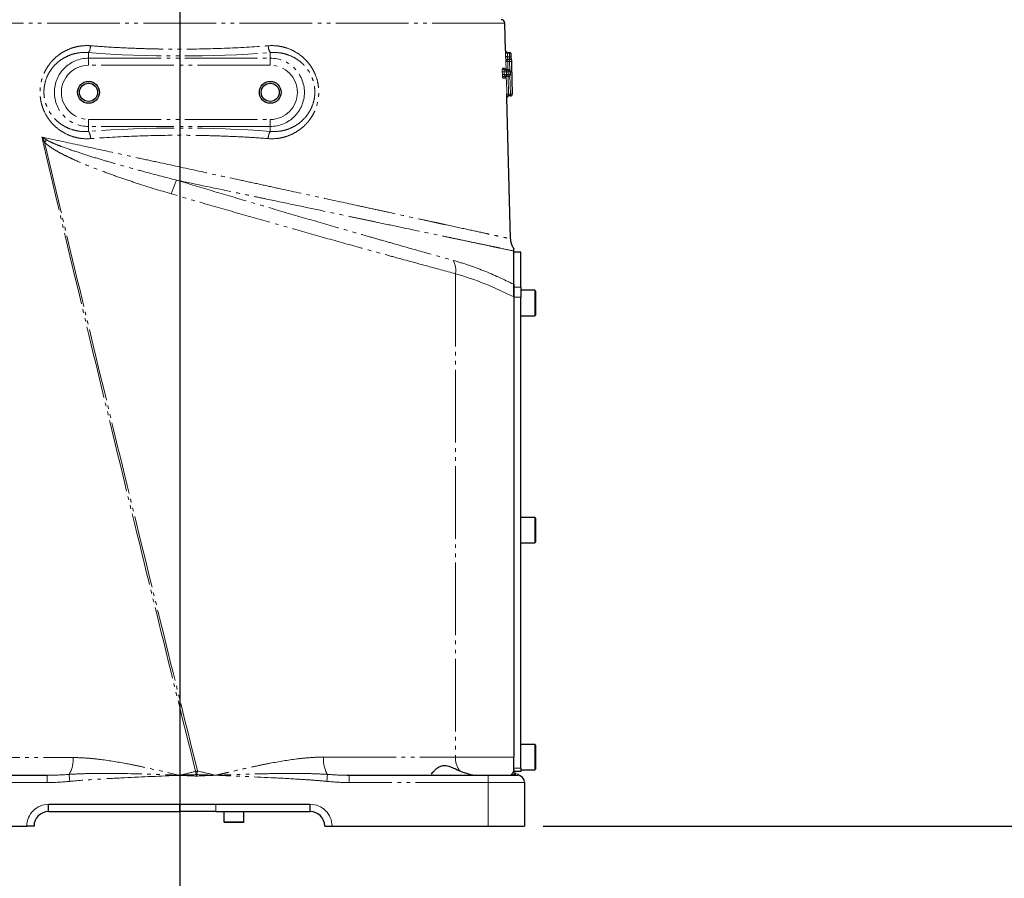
# Model space of a CAD drawing. Header units: millimetres. Extents: x 0 to 7327, y -11399 to -6123.
# Tile 7 of 87: x 2102 to 2373, y -10371 to -10135. Entities that reach past the tile are written whole.
import ezdxf

# ---------------------------------------------------------------- set-up
doc = ezdxf.new("R2010")
doc.units = ezdxf.units.MM
doc.linetypes.add('PHANTOM', pattern=[26.5, 20, -1.5, 1, -1.5, 1, -1.5])
for name, color, linetype, lineweight in [('AM_5', 3, 'Continuous', 25), ('AM_6', 2, 'Continuous', 35), ('AM_8', 1, 'Continuous', 25), ('LineThick', 7, 'Continuous', 30)]:
    doc.layers.add(name, color=color, linetype=linetype, lineweight=lineweight)
doc.styles.add('HHI_Dims', font='simplex.shx', dxfattribs={"width": 0.8, "bigfont": 'whgtxt.shx'})
doc.dimstyles.new('HHI_Standard$0', dxfattribs={"dimtxt": 3.5, "dimasz": 3.5, "dimexe": 1, "dimexo": 1, "dimgap": 1.5, "dimtad": 1, "dimdec": 0, "dimdsep": 46, "dimtxsty": 'HHI_Dims', "dimcen": 0, "dimclrd": 1, "dimclre": 1, "dimclrt": 1, "dimadec": 3, "dimazin": 2, "dimtp": 0.1, "dimtm": 0.1, "dimtfac": 0.65, "dimtdec": 0, "dimtmove": 0, "dimatfit": 3, "dimldrblk": 'OPEN30', "dimfxl": 1, "dimlwd": -1, "dimlwe": -1, "dimarcsym": 1})

# ---------------------------------------------------------------- blocks, each defined once
blk = doc.blocks.new('*D70')
at = {"layer": 'AM_5', "color": 1, "transparency": 16777216}
for p, q in [((2246.07, -10356.69), (3150.44, -10356.69)), ((3145.44, -10374.19), (3145.44, -10704.51)), ((2446.31, -10722.01), (3150.44, -10722.01))]:
    blk.add_line(p, q, dxfattribs=at)
for points in [[(3142.53, -10374.19), (3148.36, -10374.19), (3145.44, -10356.69)], [(3142.53, -10704.51), (3148.36, -10704.51), (3145.44, -10722.01)]]:
    blk.add_solid(points, dxfattribs=at)
at = {"layer": 'Defpoints', "color": 0, "transparency": 16777216}
for p in [(2241.07, -10356.69), (2441.31, -10722.01), (3145.44, -10722.01)]:
    blk.add_point(p, dxfattribs=at)
at = {"layer": 'AM_5', "color": 1, "transparency": 16777216, "insert": (3120.44, -10539.35), "char_height": 35, "attachment_point": 5, "rotation": 90, "style": 'HHI_Dims'}
blk.add_mtext('365', dxfattribs=at)
blk = doc.blocks.new('_Open30')
at = {"color": 0, "linetype": 'ByBlock', "lineweight": -2}
for p, q in [((-1, 0.268), (0, 0)), ((0, 0), (-1, -0.268)), ((0, 0), (-1, 0))]:
    blk.add_line(p, q, dxfattribs=at)
blk = doc.blocks.new('*D71')
at = {"layer": 'AM_5', "color": 1, "transparency": 16777216}
for p, q in [((2191.07, -9018.9), (3150.44, -9018.9)), ((3145.44, -9036.4), (3145.44, -10339.19)), ((2246.07, -10356.69), (3150.44, -10356.69))]:
    blk.add_line(p, q, dxfattribs=at)
for points in [[(3142.53, -9036.4), (3148.36, -9036.4), (3145.44, -9018.9)], [(3142.53, -10339.19), (3148.36, -10339.19), (3145.44, -10356.69)]]:
    blk.add_solid(points, dxfattribs=at)
at = {"layer": 'Defpoints', "color": 0, "transparency": 16777216}
for p in [(2186.07, -9018.9), (2241.07, -10356.69), (3145.44, -10356.69)]:
    blk.add_point(p, dxfattribs=at)
at = {"layer": 'AM_5', "color": 1, "transparency": 16777216, "insert": (3120.44, -9687.79), "char_height": 35, "attachment_point": 5, "rotation": 90, "style": 'HHI_Dims'}
blk.add_mtext('1338', dxfattribs=at)
blk = doc.blocks.new('*D72')
at = {"layer": 'AM_5', "color": 1, "transparency": 16777216}
for p, q in [((3077.86, -9915.69), (3077.86, -10785.07)), ((2146.07, -10402.13), (2146.07, -10785.07)), ((2163.57, -10780.07), (3060.36, -10780.07))]:
    blk.add_line(p, q, dxfattribs=at)
for points in [[(2163.57, -10777.15), (2163.57, -10782.99), (2146.07, -10780.07)], [(3060.36, -10777.15), (3060.36, -10782.99), (3077.86, -10780.07)]]:
    blk.add_solid(points, dxfattribs=at)
at = {"layer": 'Defpoints', "color": 0, "transparency": 16777216}
for p in [(3077.86, -9910.69), (2146.07, -10397.13), (3077.86, -10780.07)]:
    blk.add_point(p, dxfattribs=at)
at = {"layer": 'AM_5', "color": 1, "transparency": 16777216, "insert": (2611.96, -10755.07), "char_height": 35, "attachment_point": 5, "style": 'HHI_Dims'}
blk.add_mtext('932', dxfattribs=at)
blk = doc.blocks.new('*D75')
at = {"layer": 'AM_5', "color": 1, "transparency": 16777216}
for p, q in [((2232.87, -9367.67), (1772.19, -9367.67)), ((1777.19, -9385.17), (1777.19, -10339.19)), ((2046.07, -10356.69), (1772.19, -10356.69))]:
    blk.add_line(p, q, dxfattribs=at)
for points in [[(1774.28, -9385.17), (1780.11, -9385.17), (1777.19, -9367.67)], [(1774.28, -10339.19), (1780.11, -10339.19), (1777.19, -10356.69)]]:
    blk.add_solid(points, dxfattribs=at)
at = {"layer": 'Defpoints', "color": 0, "transparency": 16777216}
for p in [(2237.87, -9367.67), (1777.19, -10356.69), (2051.07, -10356.69)]:
    blk.add_point(p, dxfattribs=at)
at = {"layer": 'AM_5', "color": 1, "transparency": 16777216, "insert": (1752.19, -9862.18), "char_height": 35, "attachment_point": 5, "rotation": 90, "style": 'HHI_Dims'}
blk.add_mtext('989', dxfattribs=at)
blk = doc.blocks.new('A$C576E55EB')
at = {"color": 8, "linetype": 'PHANTOM', "lineweight": 18}
for p, q in [((264.48, 221.03), (86.08, 221.03)), ((149.9, 212.94), (149.9, 211.4)), ((149.9, 209.47), (149.9, 211.4)), ((149.9, 211.4), (199.9, 211.4)), ((199.9, 212.94), (199.9, 211.4)), ((199.9, 209.47), (199.9, 211.4)), ((264.67, 213.49), (264.68, 213.49)), ((265.69, 212.77), (265.17, 212.77)), ((265.18, 211.77), (265.71, 211.77)), ((265.69, 212.77), (265.69, 213)), ((265.71, 211), (265.71, 211.77)), ((266.2, 212.51), (266.19, 212.51)), ((266.21, 211.51), (266.22, 211.51)), ((199.9, 209.47), (149.9, 209.47)), ((263.87, 208.67), (264.46, 208.67)), ((264.75, 210.49), (264.74, 210.49)), ((264.81, 208.21), (264.75, 210.49)), ((265.25, 211), (265.25, 210.5)), ((265.75, 210.5), (265.25, 210.5)), ((265.25, 210.5), (265.31, 208.18)), ((265.82, 208.05), (265.75, 210.5)), ((263.77, 206.92), (263.75, 207.67)), ((264.53, 205.92), (263.95, 205.92)), ((264.24, 207.68), (264.26, 206.93)), ((264.88, 207.68), (264.24, 207.68)), ((264.26, 206.93), (264.9, 206.93)), ((264.88, 207.68), (264.88, 208.18)), ((264.9, 206.93), (264.88, 207.68)), ((264.9, 206.43), (264.9, 206.93)), ((265.36, 206.43), (265.49, 201.5)), ((265.38, 207.69), (265.4, 206.95)), ((265.98, 207.69), (265.38, 207.69)), ((265.4, 206.95), (266, 206.95)), ((265.99, 201.5), (265.86, 206.59)), ((266, 206.95), (265.98, 207.69)), ((265.98, 207.69), (265.98, 207.69)), ((266, 206.95), (266, 206.95)), ((265.49, 201.5), (265.99, 201.5)), ((265.99, 201), (265.99, 201.5)), ((149.9, 194.53), (199.9, 194.53)), ((149.9, 192.6), (149.9, 194.53)), ((199.9, 192.6), (149.9, 192.6)), ((149.9, 191.24), (149.9, 192.6)), ((199.9, 192.6), (199.9, 194.53)), ((199.9, 191.24), (199.9, 192.6)), ((250.86, 152.07), (250.86, 19)), ((266.9, 148.35), (268.9, 148.35)), ((272.7, 140.5), (272.7, 147.5)), ((268.9, 145.57), (266.9, 145.57)), ((272.7, 78), (272.7, 85)), ((272.7, 15.5), (272.7, 22.5)), ((214.56, 19), (250.86, 19)), ((250.86, 19), (266.9, 19)), ((110.99, 18.87), (145.63, 18.87)), ((138.5, 12), (138.5, 14)), ((174.8, 13.97), (174.8, 14.02)), ((175, 13.97), (175, 14.02)), ((179.55, 13.78), (179.57, 14.18)), ((221.66, 14), (221.66, 12)), ((259.9, 14), (259.9, 12)), ((266.9, 16), (268.9, 16)), ((138.5, 12), (89.9, 12)), ((259.9, 12), (221.66, 12)), ((269.9, 12), (259.9, 12)), ((259.9, 0), (259.9, 12)), ((174.9, 6), (174.9, 4)), ((184.9, 6), (184.9, 4)), ((187.15, 1.15), (192.65, 1.15))]:
    blk.add_line(p, q, dxfattribs=at)
at = {"color": 7, "linetype": 'Continuous', "lineweight": 25}
for p, q in [((264.68, 213.49), (264.48, 221.03)), ((265.17, 213), (265.69, 213)), ((265.69, 213), (265.7, 213)), ((266.24, 211.13), (266.2, 212.51)), ((265.71, 211), (265.24, 211)), ((265.72, 211), (265.71, 211)), ((264.37, 208.18), (264.88, 208.18)), ((264.9, 206.43), (264.44, 206.43)), ((264.88, 208.18), (265.48, 208.18)), ((265.5, 206.43), (264.9, 206.43)), ((266, 206.95), (265.98, 207.69)), ((266.03, 161.68), (265.02, 200.53)), ((265.99, 201), (265.52, 201)), ((268.9, 158), (266.9, 158)), ((266.9, 148.35), (266.9, 158)), ((268.9, 148.35), (268.9, 158)), ((266.9, 145.67), (266.9, 148.35)), ((268.9, 148.35), (268.9, 145.57)), ((272.7, 147.5), (268.9, 147.5)), ((272.9, 147.3), (272.9, 140.7)), ((266.9, 145.67), (266.9, 19)), ((268.9, 16), (268.9, 145.57)), ((268.9, 140.5), (272.7, 140.5)), ((272.9, 140.7), (272.9, 140.7)), ((272.7, 85), (268.9, 85)), ((272.9, 84.8), (272.9, 78.2)), ((268.9, 78), (272.7, 78)), ((272.9, 78.2), (272.9, 78.2)), ((272.7, 22.5), (268.9, 22.5)), ((272.9, 22.3), (272.9, 15.7)), ((266.9, 15.53), (266.9, 19)), ((89.9, 14), (138.5, 14)), ((221.04, 14.01), (221.66, 14)), ((221.66, 14), (259.9, 14)), ((259.9, 14), (267.9, 14)), ((268.9, 15), (266.9, 15)), ((268.53, 13.9), (268.53, 13.9)), ((268.9, 16), (268.9, 15)), ((268.9, 15.5), (272.7, 15.5)), ((272.9, 15.7), (272.9, 15.7)), ((269.9, 12), (269.9, 0)), ((138.9, 4), (138.9, 6)), ((138.9, 6), (210.9, 6)), ((210.9, 4), (210.9, 6)), ((138.9, 4), (174.9, 4)), ((184.9, 4), (174.9, 4)), ((184.9, 4), (210.9, 4)), ((187.15, 4), (187.15, 1.15)), ((192.65, 1.15), (192.65, 4)), ((89.9, 0), (132.9, 0)), ((134.9, 0), (132.9, 0)), ((192.5, 1), (187.3, 1)), ((214.9, 0), (216.9, 0)), ((216.9, 0), (259.9, 0)), ((259.9, 0), (269.9, 0))]:
    blk.add_line(p, q, dxfattribs=at)
at = {"color": 8, "linetype": 'PHANTOM', "lineweight": 18, "flags": 128}
for points in [[(265.17, 212.77), (265.07, 212.77), (264.98, 212.79), (264.89, 212.81), (264.82, 212.84), (264.76, 212.88), (264.71, 212.93), (264.68, 212.98), (264.67, 213.03)], [(265.18, 211.77), (265.08, 211.77), (264.99, 211.79), (264.9, 211.81), (264.83, 211.84), (264.77, 211.88), (264.72, 211.93), (264.69, 211.98), (264.68, 212.03)], [(265.69, 212.77), (265.79, 212.77), (265.88, 212.75), (265.97, 212.73), (266.04, 212.7), (266.11, 212.66), (266.15, 212.61), (266.18, 212.56), (266.19, 212.51)], [(265.71, 211.77), (265.81, 211.77), (265.9, 211.75), (265.98, 211.73), (266.06, 211.7), (266.12, 211.66), (266.17, 211.61), (266.2, 211.56), (266.21, 211.51)], [(264.75, 210.49), (264.76, 210.49), (264.79, 210.49), (264.84, 210.49), (264.9, 210.49), (264.97, 210.49), (265.06, 210.5), (265.15, 210.5), (265.25, 210.5)], [(265.75, 210.5), (265.85, 210.5), (265.95, 210.51), (266.03, 210.51), (266.11, 210.51), (266.17, 210.51), (266.22, 210.51), (266.24, 210.51), (266.25, 210.51)], [(264.24, 207.68), (264.15, 207.68), (264.07, 207.68), (263.99, 207.67), (263.92, 207.67), (263.86, 207.67), (263.81, 207.67), (263.77, 207.67), (263.75, 207.67)], [(264.26, 206.93), (264.17, 206.93), (264.09, 206.93), (264.01, 206.93), (263.94, 206.93), (263.88, 206.92), (263.83, 206.92), (263.79, 206.92), (263.77, 206.92)], [(264.99, 201.49), (264.96, 202.49), (264.86, 206.4)], [(265.38, 207.69), (265.36, 207.69), (265.32, 207.69), (265.27, 207.69), (265.21, 207.69), (265.14, 207.69), (265.06, 207.69), (264.97, 207.68), (264.88, 207.68)], [(265.4, 206.95), (265.38, 206.95), (265.34, 206.95), (265.29, 206.95), (265.23, 206.94), (265.16, 206.94), (265.08, 206.94), (264.99, 206.94), (264.9, 206.93)], [(266.01, 207.78), (266, 207.78), (265.98, 207.78), (265.97, 207.78)], [(264.99, 201.49), (265, 201.49), (265.03, 201.49), (265.07, 201.49), (265.14, 201.49), (265.21, 201.49), (265.3, 201.5), (265.39, 201.5), (265.49, 201.5)], [(265.99, 201.5), (266.09, 201.5), (266.18, 201.51), (266.27, 201.51), (266.34, 201.51), (266.41, 201.51), (266.45, 201.51), (266.48, 201.51), (266.49, 201.51)], [(144.74, 12.32), (144.71, 12.64), (144.68, 12.95), (144.65, 13.24), (144.62, 13.51), (144.6, 13.75), (144.58, 13.95), (144.57, 14.12), (144.55, 14.23)], [(179.67, 13.78), (179.67, 13.83), (179.66, 13.88), (179.66, 13.93), (179.66, 13.98), (179.66, 14.03), (179.66, 14.08), (179.65, 14.13), (179.65, 14.18)], [(215.66, 14.23), (215.64, 14.12), (215.63, 13.96), (215.61, 13.75), (215.58, 13.51), (215.56, 13.24), (215.53, 12.95), (215.5, 12.64), (215.47, 12.32)]]:
    blk.add_lwpolyline(points, dxfattribs=at)
at = {"color": 7, "linetype": 'Continuous', "lineweight": 25, "flags": 128}
for points in [[(266.25, 210.51), (266.28, 209.51), (266.38, 205.51), (266.49, 201.51)], [(266.03, 207.03), (266.01, 207.55), (266.01, 207.78)]]:
    blk.add_lwpolyline(points, dxfattribs=at)
at = {"color": 7, "linetype": 'Continuous', "lineweight": 25}
for centre, radius in [((149.9, 202), 3), ((149.9, 202), 2.5), ((199.9, 202), 3), ((199.9, 202), 2.5)]:
    blk.add_circle(centre, radius, dxfattribs=at)
for centre, radius, start, end in [((263.48, 221), 1, 1.5, 90), ((265.17, 213.5), 0.5, 181.4986, 269.9974), ((265.18, 213.5), 0.5, 181.5, 270), ((265.7, 212.5), 0.5, 1.5, 90), ((265.24, 210.5), 0.5, 89.9939, 137.733), ((265.72, 211.5), 0.5, 270.0159, 316.2929), ((265.48, 207.68), 0.5, 1.5059, 90), ((265.5, 206.93), 0.5, 270, 1.5059), ((265.51, 207.76), 0.5, 1.5054, 90), ((265.53, 207.02), 0.5, 335.9163, 1.5054), ((265.52, 200.5), 0.5, 90.0036, 159.5472), ((265.99, 201.5), 0.5, 269.9994, 1.5), ((272.7, 147.3), 0.2, 0, 90), ((272.7, 140.7), 0.2, 270, 0), ((272.7, 84.8), 0.2, 0, 90), ((272.7, 78.2), 0.2, 270, 0), ((272.7, 22.3), 0.2, 0, 90), ((267.9, 12), 2, 0, 90), ((268.9, 14.83), 1, 199.1733, 250.5288), ((272.7, 15.7), 0.2, 270, 0), ((138.9, 0), 4, 90, 180), ((210.9, 0), 4, 0, 90), ((187.3, 1.15), 0.15, 180, 270), ((192.5, 1.15), 0.15, 270, 0)]:
    blk.add_arc(centre, radius, start, end, dxfattribs=at)
at = {"color": 8, "linetype": 'PHANTOM', "lineweight": 18}
for centre, radius, start, end in [((147.05, 214.79), 3.39, 327.061, 0.6073), ((202.75, 214.79), 3.39, 179.3927, 212.939), ((149.9, 202), 9.4, 90, 270), ((199.9, 202), 9.4, 270, 90), ((265.69, 212.5), 0.5, 1.4978, 89.9974), ((265.71, 211.5), 0.5, 270.0071, 1.5051), ((265.72, 211.5), 0.5, 316.3077, 1.4994), ((149.9, 202), 7.47, 90, 270), ((199.9, 202), 7.47, 270, 90), ((264.37, 208.68), 0.497, 181.1958, 269.7087), ((264.96, 208.68), 0.499, 181.3884, 269.892), ((265.24, 210.5), 0.5, 137.7271, 181.4975), ((265.25, 210.5), 0.5, 90.0006, 181.4997), ((264.44, 205.94), 0.498, 90.3096, 181.7853), ((265.03, 205.94), 0.499, 90.1144, 181.6057), ((264.88, 207.68), 0.497, 1.1837, 89.7071), ((264.9, 206.93), 0.498, 270.3133, 1.7938), ((265.48, 207.68), 0.499, 1.3811, 89.8941), ((265.5, 206.93), 0.499, 270.1141, 1.6094), ((265.99, 207.97), 0.94, 270.6194, 272.3862), ((146.85, 189.35), 3.59, 358.6177, 31.8782), ((202.95, 189.35), 3.59, 148.1218, 181.3823), ((147.37, 180.13), 12.58, 135.762, 139.5748), ((200.65, 165.85), 29.13, 155.6952, 163.6397), ((245.57, 153.06), 5.38, 349.4774, 29.8579), ((222.52, 18.31), 7.99, 175.0577, 210.7324), ((256.95, 18.85), 6.1, 178.6349, 216.8187), ((137.76, 18.25), 7.89, 329.3516, 4.4658), ((85.08, 376.29), 373.35, 284.6299, 284.7092), ((272.26, 35.44), 95.1, 192.3838, 192.9169), ((179.61, 15.18), 1.39, 267.6, 272.4039), ((179.61, 15.18), 0.995, 267.6, 272.4039), ((86.82, 35.5), 95.25, 347.0639, 347.6769), ((267.91, 14.89), 0.886, 220.4316, 269.4847), ((138.9, 0), 6, 90, 180), ((210.9, 0), 6, 0, 90)]:
    blk.add_arc(centre, radius, start, end, dxfattribs=at)
for centre, major_axis, ratio, start_param, end_param in [((174.9, 236.42), (91.12, 0), 0.267956, 4.434472, 4.990306), ((174.9, 210.18), (0, 140.52), 0.642495, 4.723718, 4.730835), ((176.4, 208.93), (0, 139.03), 0.642495, 4.732814, 4.740009), ((174.9, 167.23), (93.04, 0), 0.267956, 1.298741, 1.842852), ((265.9, 19), (0, 5), 0.277722, 3.141593, 3.945602)]:
    blk.add_ellipse(centre, major_axis=major_axis, ratio=ratio, start_param=start_param, end_param=end_param, dxfattribs=at)
for points, knots in [([(150.44, 189.26), (149.56, 189.19), (148.68, 189.22), (147.38, 189.38), (146.95, 189.46), (146.1, 189.66), (145.68, 189.78), (144.46, 190.2), (143.68, 190.56), (142.17, 191.44), (141.47, 191.95), (140.5, 192.81), (140.19, 193.12), (139.6, 193.77), (139.32, 194.11), (138.54, 195.17), (138.08, 195.93), (137.52, 197.16), (137.36, 197.58), (137.07, 198.43), (136.95, 198.86), (136.75, 199.75), (136.68, 200.2), (136.58, 201.11), (136.55, 201.57), (136.55, 202.48), (136.57, 202.93), (136.67, 203.84), (136.74, 204.29), (137.03, 205.64), (137.32, 206.49), (137.87, 207.71), (138.08, 208.11), (138.53, 208.89), (138.78, 209.26), (139.57, 210.33), (140.16, 210.98), (141.14, 211.86), (141.49, 212.13), (142.19, 212.65), (142.56, 212.89), (143.68, 213.54), (144.47, 213.9), (145.71, 214.32), (146.13, 214.44), (146.98, 214.63), (147.4, 214.71), (148.69, 214.87), (149.56, 214.89), (150.44, 214.82)], [0, 0, 0, 0, 0.0625, 0.0625, 0.09375, 0.09375, 0.125, 0.125, 0.1875, 0.1875, 0.25, 0.25, 0.28125, 0.28125, 0.3125, 0.3125, 0.375, 0.375, 0.40625, 0.40625, 0.4375, 0.4375, 0.46875, 0.46875, 0.5, 0.5, 0.53125, 0.53125, 0.5625, 0.5625, 0.625, 0.625, 0.65625, 0.65625, 0.6875, 0.6875, 0.75, 0.75, 0.78125, 0.78125, 0.8125, 0.8125, 0.875, 0.875, 0.90625, 0.90625, 0.9375, 0.9375, 1, 1, 1, 1]), ([(150.44, 214.82), (152.44, 214.67), (154.46, 214.53), (158.51, 214.29), (160.55, 214.2), (164.65, 214.04), (166.71, 213.98), (169.82, 213.92), (170.86, 213.91), (172.94, 213.89), (173.97, 213.88), (179.13, 213.89), (183.22, 213.97), (191.34, 214.28), (195.37, 214.51), (199.36, 214.82)], [0, 0, 0, 0, 0.125, 0.125, 0.25, 0.25, 0.375, 0.375, 0.4375, 0.4375, 0.5, 0.5, 0.75, 0.75, 1, 1, 1, 1]), ([(199.36, 214.82), (200.24, 214.89), (201.11, 214.87), (202.42, 214.7), (202.85, 214.63), (203.7, 214.43), (204.12, 214.31), (205.35, 213.89), (206.14, 213.53), (207.65, 212.64), (208.36, 212.13), (209.34, 211.25), (209.65, 210.94), (210.25, 210.28), (210.53, 209.93), (211.05, 209.21), (211.3, 208.84), (211.75, 208.07), (211.95, 207.67), (212.51, 206.42), (212.79, 205.56), (213.07, 204.22), (213.14, 203.76), (213.23, 202.85), (213.25, 202.4), (213.25, 201.49), (213.22, 201.04), (213.11, 200.13), (213.03, 199.68), (212.73, 198.35), (212.44, 197.51), (211.88, 196.3), (211.68, 195.91), (211.22, 195.14), (210.97, 194.77), (210.19, 193.72), (209.6, 193.08), (208.63, 192.22), (208.29, 191.94), (207.58, 191.43), (207.22, 191.2), (206.11, 190.55), (205.32, 190.19), (204.09, 189.77), (203.67, 189.65), (202.83, 189.46), (202.4, 189.38), (201.11, 189.22), (200.24, 189.19), (199.36, 189.26)], [0, 0, 0, 0, 0.0625, 0.0625, 0.09375, 0.09375, 0.125, 0.125, 0.1875, 0.1875, 0.25, 0.25, 0.28125, 0.28125, 0.3125, 0.3125, 0.34375, 0.34375, 0.375, 0.375, 0.4375, 0.4375, 0.46875, 0.46875, 0.5, 0.5, 0.53125, 0.53125, 0.5625, 0.5625, 0.625, 0.625, 0.65625, 0.65625, 0.6875, 0.6875, 0.75, 0.75, 0.78125, 0.78125, 0.8125, 0.8125, 0.875, 0.875, 0.90625, 0.90625, 0.9375, 0.9375, 1, 1, 1, 1]), ([(149.9, 212.94), (149.14, 213.01), (148.38, 213), (147.26, 212.88), (146.89, 212.83), (146.16, 212.67), (145.79, 212.58), (144.71, 212.24), (144.02, 211.95), (143.04, 211.41), (142.71, 211.22), (142.09, 210.79), (141.78, 210.56), (140.91, 209.82), (140.38, 209.28), (139.67, 208.37), (139.45, 208.05), (139.03, 207.38), (138.84, 207.04), (138.33, 205.98), (138.07, 205.23), (137.8, 204.06), (137.74, 203.65), (137.65, 202.86), (137.63, 202.46), (137.63, 201.66), (137.66, 201.26), (137.75, 200.46), (137.82, 200.06), (138.01, 199.29), (138.12, 198.92), (138.38, 198.18), (138.54, 197.81), (139.05, 196.75), (139.46, 196.11), (140.17, 195.21), (140.42, 194.92), (140.95, 194.37), (141.23, 194.11), (142.09, 193.39), (142.71, 192.97), (144.02, 192.25), (144.71, 191.96), (145.77, 191.62), (146.14, 191.53), (146.87, 191.37), (147.25, 191.31), (148.37, 191.19), (149.13, 191.18), (149.9, 191.24)], [0, 0, 0, 0, 0.0625, 0.0625, 0.09375, 0.09375, 0.125, 0.125, 0.1875, 0.1875, 0.21875, 0.21875, 0.25, 0.25, 0.3125, 0.3125, 0.34375, 0.34375, 0.375, 0.375, 0.4375, 0.4375, 0.46875, 0.46875, 0.5, 0.5, 0.53125, 0.53125, 0.5625, 0.5625, 0.59375, 0.59375, 0.625, 0.625, 0.6875, 0.6875, 0.71875, 0.71875, 0.75, 0.75, 0.8125, 0.8125, 0.875, 0.875, 0.90625, 0.90625, 0.9375, 0.9375, 1, 1, 1, 1]), ([(199.9, 191.24), (200.67, 191.18), (201.42, 191.19), (202.54, 191.31), (202.91, 191.37), (203.64, 191.52), (204, 191.61), (205.08, 191.95), (205.76, 192.24), (206.74, 192.77), (207.06, 192.97), (207.68, 193.39), (207.98, 193.62), (208.84, 194.34), (209.36, 194.87), (210.07, 195.76), (210.29, 196.08), (210.71, 196.73), (210.9, 197.07), (211.41, 198.11), (211.68, 198.84), (211.96, 200), (212.04, 200.4), (212.14, 201.19), (212.16, 201.59), (212.17, 202.38), (212.16, 202.78), (212.07, 203.59), (212.01, 203.99), (211.75, 205.16), (211.49, 205.91), (210.81, 207.35), (210.4, 208.02), (209.69, 208.93), (209.43, 209.23), (208.9, 209.78), (208.62, 210.05), (207.75, 210.78), (207.13, 211.21), (205.8, 211.94), (205.11, 212.23), (204.03, 212.57), (203.67, 212.67), (202.93, 212.82), (202.55, 212.88), (201.42, 213), (200.67, 213.01), (199.9, 212.94)], [0, 0, 0, 0, 0.0625, 0.0625, 0.09375, 0.09375, 0.125, 0.125, 0.1875, 0.1875, 0.21875, 0.21875, 0.25, 0.25, 0.3125, 0.3125, 0.34375, 0.34375, 0.375, 0.375, 0.4375, 0.4375, 0.46875, 0.46875, 0.5, 0.5, 0.53125, 0.53125, 0.5625, 0.5625, 0.625, 0.625, 0.6875, 0.6875, 0.71875, 0.71875, 0.75, 0.75, 0.8125, 0.8125, 0.875, 0.875, 0.90625, 0.90625, 0.9375, 0.9375, 1, 1, 1, 1]), ([(264.67, 213.03), (264.67, 213.1), (264.66, 213.16), (264.66, 213.28), (264.66, 213.32), (264.66, 213.4), (264.67, 213.44), (264.67, 213.48), (264.67, 213.49), (264.67, 213.49)], [0, 0, 0, 0, 0.25, 0.25, 0.5, 0.5, 0.75, 0.75, 1, 1, 1, 1]), ([(264.68, 212.03), (264.67, 212.31), (264.67, 212.59), (264.67, 212.87), (264.67, 212.92), (264.67, 212.98), (264.67, 213.03)], [0, 0, 0, 0, 0.001000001, 0.001000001, 0.001000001, 0.001187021, 0.001187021, 0.001187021, 0.001187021]), ([(264.74, 210.49), (264.73, 210.49), (264.73, 210.5), (264.73, 210.55), (264.72, 210.58), (264.72, 210.72), (264.71, 210.85), (264.69, 211.17), (264.69, 211.34), (264.68, 211.7), (264.68, 211.88), (264.68, 212.03)], [0, 0, 0, 0, 0.125, 0.125, 0.25, 0.25, 0.5, 0.5, 0.75, 0.75, 1, 1, 1, 1]), ([(265.18, 211.77), (265.18, 211.69), (265.18, 211.61), (265.19, 211.43), (265.19, 211.34), (265.21, 211.18), (265.21, 211.12), (265.23, 211.02), (265.23, 211), (265.24, 211)], [0, 0, 0, 0, 0.25, 0.25, 0.5, 0.5, 0.75, 0.75, 1, 1, 1, 1]), ([(266.19, 212.51), (266.2, 212.23), (266.2, 211.95), (266.21, 211.67), (266.21, 211.62), (266.21, 211.57), (266.21, 211.51)], [0, 0, 0, 0, 0.001000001, 0.001000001, 0.001000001, 0.001190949, 0.001190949, 0.001190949, 0.001190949]), ([(266.22, 211.51), (266.23, 211.5), (266.23, 211.49), (266.23, 211.38), (266.23, 211.34)], [0, 0, 0, 0, 0.575356, 1, 1, 1, 1]), ([(263.75, 207.67), (263.75, 207.8), (263.75, 207.93), (263.76, 208.17), (263.76, 208.28), (263.79, 208.47), (263.8, 208.54), (263.83, 208.64), (263.85, 208.67), (263.87, 208.67)], [0, 0, 0, 0, 0.25, 0.25, 0.5, 0.5, 0.75, 0.75, 1, 1, 1, 1]), ([(264.46, 208.67), (264.47, 208.66), (264.49, 208.64), (264.5, 208.54), (264.51, 208.49)], [0, 0, 0, 0, 0.58448, 1, 1, 1, 1]), ([(265.75, 210.5), (265.75, 210.63), (265.74, 210.76), (265.73, 210.95), (265.73, 211), (265.72, 211)], [0, 0, 0, 0, 0.5, 0.5, 1, 1, 1, 1]), ([(263.95, 205.92), (263.93, 205.92), (263.91, 205.95), (263.87, 206.05), (263.85, 206.12), (263.8, 206.4), (263.78, 206.66), (263.77, 206.92)], [0, 0, 0, 0, 0.25, 0.25, 0.5, 0.5, 1, 1, 1, 1]), ([(264.37, 208.18), (264.33, 208.18), (264.29, 208.13), (264.25, 207.95), (264.24, 207.82), (264.24, 207.68)], [0, 0, 0, 0, 0.5, 0.5, 1, 1, 1, 1]), ([(264.26, 206.93), (264.27, 206.8), (264.29, 206.67), (264.36, 206.49), (264.4, 206.43), (264.44, 206.43)], [0, 0, 0, 0, 0.5, 0.5, 1, 1, 1, 1]), ([(264.57, 206.1), (264.57, 206.09), (264.57, 206.01), (264.55, 205.94), (264.54, 205.93), (264.53, 205.92)], [0, 0, 0, 0, 0.0565543, 0.6199031, 1, 1, 1, 1]), ([(265.49, 201.5), (265.49, 201.37), (265.5, 201.24), (265.51, 201.05), (265.52, 201), (265.52, 201)], [0, 0, 0, 0, 0.5, 0.5, 1, 1, 1, 1]), ([(137.03, 189.7), (140.48, 188.95), (143.99, 188.19), (151.12, 186.64), (154.75, 185.85), (160.27, 184.66), (162.13, 184.25), (165.87, 183.44), (167.76, 183.03), (173.41, 181.8), (177.16, 180.99), (184.63, 179.37), (188.34, 178.56), (193.89, 177.36), (195.73, 176.96), (199.41, 176.16), (201.23, 175.76), (206.61, 174.59), (210.11, 173.83), (216.93, 172.35), (220.24, 171.63), (225.07, 170.58), (226.66, 170.24), (229.75, 169.57), (231.26, 169.24), (235.65, 168.28), (238.42, 167.68), (242.35, 166.83), (243.61, 166.55), (245.45, 166.15), (246.06, 166.02), (247.24, 165.76), (247.83, 165.64), (250.67, 165.02), (252.73, 164.57), (256.43, 163.77), (258.08, 163.41), (259.86, 163.02), (260.21, 162.94), (260.87, 162.8), (261.19, 162.73), (262.09, 162.53), (262.64, 162.42), (264.09, 162.1), (264.81, 161.94), (265.78, 161.73), (266.03, 161.68), (266.03, 161.68)], [0, 0, 0, 0, 0.0625, 0.0625, 0.125, 0.125, 0.15625, 0.15625, 0.1875, 0.1875, 0.25, 0.25, 0.3125, 0.3125, 0.34375, 0.34375, 0.375, 0.375, 0.4375, 0.4375, 0.5, 0.5, 0.53125, 0.53125, 0.5625, 0.5625, 0.625, 0.625, 0.65625, 0.65625, 0.671875, 0.671875, 0.6875, 0.6875, 0.75, 0.75, 0.8125, 0.8125, 0.828125, 0.828125, 0.84375, 0.84375, 0.875, 0.875, 0.9375, 0.9375, 1, 1, 1, 1]), ([(179.37, 15.04), (175.74, 29.64), (172.14, 44.22), (164.98, 73.37), (161.43, 87.93), (154.37, 117.04), (150.86, 131.59), (143.91, 160.66), (140.45, 175.19), (137.03, 189.7)], [0, 0, 0, 0, 0.25, 0.25, 0.5, 0.5, 0.75, 0.75, 1, 1, 1, 1]), ([(199.36, 189.26), (197.36, 189.41), (195.34, 189.55), (191.29, 189.78), (189.25, 189.87), (185.15, 190.02), (183.09, 190.08), (179.98, 190.14), (178.94, 190.15), (176.87, 190.17), (175.83, 190.18), (170.68, 190.18), (166.58, 190.1), (158.46, 189.79), (154.44, 189.56), (150.44, 189.26)], [0, 0, 0, 0, 0.125, 0.125, 0.25, 0.25, 0.375, 0.375, 0.4375, 0.4375, 0.5, 0.5, 0.75, 0.75, 1, 1, 1, 1]), ([(137.8, 188.28), (141.21, 173.9), (144.65, 159.5), (151.57, 130.69), (155.06, 116.27), (162.07, 87.42), (165.6, 72.98), (172.7, 44.09), (176.28, 29.64), (179.87, 15.18)], [0, 0, 0, 0, 0.25, 0.25, 0.5, 0.5, 0.75, 0.75, 1, 1, 1, 1]), ([(172.71, 174.05), (169.54, 174.98), (166.41, 175.94), (161.8, 177.44), (160.27, 177.95), (157.24, 178.99), (155.73, 179.53), (152.77, 180.62), (151.3, 181.19), (148.42, 182.35), (146.99, 182.96), (144.9, 183.91), (144.21, 184.24), (142.84, 184.92), (142.17, 185.27), (140.85, 186.02), (140.2, 186.4), (139.26, 187.04), (138.95, 187.26), (138.36, 187.74), (138.07, 187.99), (137.8, 188.28)], [0, 0, 0, 0, 0.25, 0.25, 0.375, 0.375, 0.5, 0.5, 0.625, 0.625, 0.75, 0.75, 0.8125, 0.8125, 0.875, 0.875, 0.9375, 0.9375, 0.96875, 0.96875, 1, 1, 1, 1]), ([(138.36, 188.9), (138.69, 188.71), (139.02, 188.54), (139.69, 188.21), (140.03, 188.06), (141.05, 187.62), (141.75, 187.35), (143.85, 186.55), (145.29, 186.06), (148.18, 185.1), (149.64, 184.64), (152.6, 183.73), (154.09, 183.29), (157.11, 182.41), (158.63, 181.98), (161.68, 181.12), (163.22, 180.7), (167.85, 179.45), (170.97, 178.64), (174.11, 177.83)], [0, 0, 0, 0, 0.03125, 0.03125, 0.0625, 0.0625, 0.125, 0.125, 0.25, 0.25, 0.375, 0.375, 0.5, 0.5, 0.625, 0.625, 0.75, 0.75, 1, 1, 1, 1]), ([(174.11, 177.83), (177.54, 176.8), (180.98, 175.77), (187.86, 173.71), (191.31, 172.69), (198.2, 170.66), (201.6, 169.66), (208.31, 167.7), (211.62, 166.73), (218.14, 164.84), (221.36, 163.92), (226.11, 162.56), (227.67, 162.11), (230.74, 161.23), (232.24, 160.81), (236.69, 159.54), (239.55, 158.74), (245.05, 157.18), (247.7, 156.44), (250.24, 155.73)], [0, 0, 0, 0, 0.125, 0.125, 0.25, 0.25, 0.375, 0.375, 0.5, 0.5, 0.625, 0.625, 0.6875, 0.6875, 0.75, 0.75, 0.875, 0.875, 1, 1, 1, 1]), ([(266.9, 158.33), (266.21, 158.47), (265.01, 158.72), (262.85, 159.18), (262.39, 159.28), (261.4, 159.48), (260.88, 159.59), (259.22, 159.94), (258.01, 160.2), (255.35, 160.75), (253.91, 161.06), (251.58, 161.55), (250.77, 161.72), (249.1, 162.07), (248.24, 162.25), (243.8, 163.18), (239.91, 164), (233.56, 165.33), (231.36, 165.8), (227.93, 166.52), (226.76, 166.76), (224.4, 167.26), (223.2, 167.51), (217.15, 168.78), (212.11, 169.84), (204.27, 171.49), (201.6, 172.05), (197.53, 172.91), (196.16, 173.2), (193.43, 173.77), (192.06, 174.06), (185.2, 175.5), (179.67, 176.66), (174.11, 177.83)], [0, 0, 0, 0, 0.125, 0.125, 0.15625, 0.15625, 0.1875, 0.1875, 0.25, 0.25, 0.3125, 0.3125, 0.34375, 0.34375, 0.375, 0.375, 0.5, 0.5, 0.5625, 0.5625, 0.59375, 0.59375, 0.625, 0.625, 0.75, 0.75, 0.8125, 0.8125, 0.84375, 0.84375, 0.875, 0.875, 1, 1, 1, 1]), ([(250.86, 152.07), (248.25, 152.78), (245.53, 153.52), (239.86, 155.06), (236.93, 155.86), (232.36, 157.11), (230.81, 157.54), (227.66, 158.41), (226.06, 158.85), (221.17, 160.2), (217.87, 161.13), (211.17, 163), (207.77, 163.96), (200.89, 165.91), (197.4, 166.9), (190.33, 168.93), (186.8, 169.95), (179.74, 171.99), (176.22, 173.02), (172.71, 174.05)], [0, 0, 0, 0, 0.125, 0.125, 0.25, 0.25, 0.3125, 0.3125, 0.375, 0.375, 0.5, 0.5, 0.625, 0.625, 0.75, 0.75, 0.875, 0.875, 1, 1, 1, 1]), ([(250.24, 155.73), (251.66, 155.34), (253.07, 154.9), (255.88, 153.94), (257.28, 153.42), (261.44, 151.77), (264.19, 150.52), (266.9, 149.15)], [0, 0, 0, 0, 0.25, 0.25, 0.5, 0.5, 1, 1, 1, 1]), ([(214.56, 19), (213.34, 19), (212.11, 18.95), (209.66, 18.77), (208.44, 18.64), (204.76, 18.18), (202.3, 17.77), (198.59, 17.06), (197.36, 16.81), (194.87, 16.29), (193.63, 16.01), (191.13, 15.45), (189.89, 15.17), (188.02, 14.73), (187.39, 14.59), (186.46, 14.37), (186.15, 14.29), (185.52, 14.15), (185.21, 14.07), (184.9, 14)], [0, 0, 0, 0, 0.125, 0.125, 0.25, 0.25, 0.5, 0.5, 0.625, 0.625, 0.75, 0.75, 0.875, 0.875, 0.9375, 0.9375, 0.96875, 0.96875, 1, 1, 1, 1]), ([(145.63, 18.87), (146.84, 18.87), (148.04, 18.82), (150.45, 18.65), (151.66, 18.53), (155.28, 18.09), (157.69, 17.69), (161.34, 17.01), (162.56, 16.77), (165, 16.26), (166.22, 15.99), (169.9, 15.17), (172.34, 14.6), (174.8, 14.02)], [0, 0, 0, 0, 0.125, 0.125, 0.25, 0.25, 0.5, 0.5, 0.625, 0.625, 0.75, 0.75, 1, 1, 1, 1]), ([(144.55, 14.23), (145.81, 14.32), (147.07, 14.38), (149.58, 14.46), (150.84, 14.48), (154.62, 14.52), (157.14, 14.5), (164.7, 14.38), (169.75, 14.2), (174.8, 14.02)], [0, 0, 0, 0, 0.125, 0.125, 0.25, 0.25, 0.5, 0.5, 1, 1, 1, 1]), ([(174.8, 13.97), (169.79, 13.77), (164.77, 13.56), (157.25, 13.19), (154.75, 13.06), (149.74, 12.74), (147.24, 12.57), (144.74, 12.32)], [0, 0, 0, 0, 0.5, 0.5, 0.75, 0.75, 1, 1, 1, 1]), ([(179.55, 13.78), (178.65, 13.82), (177.76, 13.86), (176.86, 13.89), (176.39, 13.91), (175.93, 13.93), (175.46, 13.95), (175.34, 13.96), (175.23, 13.96), (175.11, 13.97), (175.08, 13.97), (175.05, 13.97), (175.02, 13.97), (175.01, 13.97), (175.01, 13.97), (175, 13.97)], [0, 0, 0, 0, 0.002691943, 0.002691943, 0.002691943, 0.004094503, 0.004094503, 0.004094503, 0.004445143, 0.004445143, 0.004445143, 0.004532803, 0.004532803, 0.004532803, 0.004554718, 0.004554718, 0.004554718, 0.004554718]), ([(179.67, 13.78), (181.39, 13.86), (183.11, 13.93), (184.84, 14), (184.86, 14), (184.88, 14), (184.9, 14)], [0, 0, 0, 0, 0.005173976, 0.005173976, 0.005173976, 0.005236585, 0.005236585, 0.005236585, 0.005236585]), ([(215.66, 14.23), (214.38, 14.32), (213.1, 14.38), (210.54, 14.46), (209.26, 14.49), (205.42, 14.52), (202.86, 14.5), (197.73, 14.41), (195.16, 14.34), (190.03, 14.18), (187.47, 14.09), (184.9, 14)], [0, 0, 0, 0, 0.125, 0.125, 0.25, 0.25, 0.5, 0.5, 0.75, 0.75, 1, 1, 1, 1]), ([(215.47, 12.32), (214.2, 12.45), (212.93, 12.56), (210.38, 12.75), (209.11, 12.83), (205.29, 13.07), (202.74, 13.21), (195.1, 13.58), (190, 13.79), (184.9, 14)], [0, 0, 0, 0, 0.125, 0.125, 0.25, 0.25, 0.5, 0.5, 1, 1, 1, 1]), ([(215.66, 14.23), (216.98, 14.15), (218.78, 14.03), (220.57, 14.01), (221.04, 14.01)], [0, 0, 0, 0, 0.739231, 1, 1, 1, 1]), ([(267.23, 14.31), (267.03, 14.21), (266.81, 14.13), (266.36, 14.03), (266.13, 14), (265.9, 14)], [0, 0, 0, 0, 0.5, 0.5, 1, 1, 1, 1])]:
    blk.add_open_spline(points, degree=3, knots=knots, dxfattribs=at)
for points in [[(265.17, 213), (265.16, 213), (265.16, 212.91), (265.17, 212.77)], [(137.8, 188.28), (137.54, 188.75), (137.29, 189.23), (137.03, 189.7)], [(138.36, 188.9), (137.92, 189.17), (137.47, 189.43), (137.03, 189.7)], [(266.9, 145.67), (261.66, 148.33), (256.33, 150.52), (250.86, 152.07)], [(138.5, 14), (140.52, 14), (142.54, 14.09), (144.55, 14.23)], [(174.8, 14.02), (174.87, 14.03), (174.93, 14.03), (175, 14.02)], [(175, 13.97), (174.93, 13.97), (174.87, 13.97), (174.8, 13.97)], [(179.37, 15.04), (177.92, 14.71), (176.46, 14.37), (175, 14.02)], [(175, 14.02), (176.52, 14.08), (178.05, 14.13), (179.57, 14.18)], [(179.65, 14.18), (181.4, 14.12), (183.15, 14.06), (184.9, 14)], [(179.87, 15.18), (181.55, 14.79), (183.22, 14.39), (184.9, 14)], [(267.23, 14.31), (267.36, 14.38), (267.5, 14.44), (267.61, 14.5)], [(144.74, 12.32), (142.66, 12.12), (140.58, 12), (138.5, 12)], [(221.66, 12), (219.59, 12), (217.53, 12.12), (215.47, 12.32)]]:
    blk.add_open_spline(points, degree=3, dxfattribs=at)
at = {"color": 7, "linetype": 'Continuous', "lineweight": 25}
for points, knots in [([(266.23, 211.34), (266.23, 211.32), (266.23, 211.26), (266.24, 211.05), (266.25, 210.77), (266.25, 210.59), (266.25, 210.51)], [0, 0, 0, 0, 0.08968, 0.432559, 0.774933, 1, 1, 1, 1]), ([(264.96, 208.18), (264.95, 208.18), (264.89, 208.17), (264.78, 208.21), (264.65, 208.28), (264.57, 208.36), (264.53, 208.43), (264.51, 208.48), (264.5, 208.5), (264.5, 208.49), (264.5, 208.49)], [0, 0, 0, 0, 0.001627, 0.253796, 0.450008, 0.613743, 0.746231, 0.847094, 0.940114, 1, 1, 1, 1]), ([(264.57, 206.1), (264.57, 206.1), (264.57, 206.1), (264.57, 206.12), (264.6, 206.18), (264.66, 206.28), (264.77, 206.37), (264.91, 206.43), (265, 206.43), (265.03, 206.43)], [0, 0, 0, 0, 0.068323, 0.166924, 0.274414, 0.431391, 0.642526, 0.875496, 1, 1, 1, 1]), ([(265.02, 200.53), (265.02, 200.53), (265.02, 200.55), (265.01, 200.7), (265, 200.95), (264.99, 201.23), (264.99, 201.41), (264.99, 201.49)], [0, 0, 0, 0, 0.076072, 0.327867, 0.580197, 0.833088, 1, 1, 1, 1]), ([(265.02, 200.5), (265.02, 200.5), (265.02, 200.5), (265.02, 200.51), (265.02, 200.53), (265.02, 200.58), (265.03, 200.63), (265.04, 200.66), (265.05, 200.67)], [0, 0, 0, 0, 0.1523452, 0.2292886, 0.3123602, 0.4985005, 0.8050395, 1, 1, 1, 1]), ([(266.93, 158.98), (266.89, 159.04), (266.62, 159.36), (266.31, 160.12), (266.05, 160.98), (266.06, 161.52), (266.07, 161.68)], [0, 0, 0, 0, 0.077633, 0.439341, 0.835509, 1, 1, 1, 1]), ([(266.9, 158.33), (266.9, 158.47), (266.9, 158.76), (266.9, 159.03), (266.9, 158.96), (266.9, 158.95)], [0, 0, 0, 0, 0.4432212, 0.8868411, 1, 1, 1, 1]), ([(266.9, 149.15), (266.9, 150.3), (266.9, 151.38), (266.9, 153.35), (266.9, 154.24), (266.9, 156.59), (266.9, 157.72), (266.9, 158.33)], [0, 0, 0, 0, 0.25, 0.25, 0.5, 0.5, 1, 1, 1, 1]), ([(266.9, 149.15), (266.9, 149.01), (266.9, 148.84), (266.9, 148.51), (266.9, 148.39), (266.9, 148.12), (266.9, 147.98), (266.9, 147.68), (266.9, 147.51), (266.9, 147.17), (266.9, 146.99), (266.9, 146.63), (266.9, 146.44), (266.9, 146.05), (266.9, 145.86), (266.9, 145.67)], [0, 0, 0, 0, 0.25, 0.25, 0.375, 0.375, 0.5, 0.5, 0.625, 0.625, 0.75, 0.75, 0.875, 0.875, 1, 1, 1, 1]), ([(244.3, 14.33), (244.39, 14.47), (244.51, 14.64), (244.81, 15.01), (245, 15.21), (245.43, 15.63), (245.67, 15.85), (246.23, 16.24), (246.53, 16.42), (247.24, 16.68), (247.62, 16.74), (248.25, 16.69), (248.46, 16.66), (248.89, 16.55), (249.11, 16.48), (249.55, 16.31), (249.77, 16.22), (250.22, 16.03), (250.45, 15.93), (251.13, 15.62), (251.59, 15.41), (252.07, 15.2)], [0, 0, 0, 0, 0.125, 0.125, 0.25, 0.25, 0.375, 0.375, 0.5, 0.5, 0.625, 0.625, 0.6875, 0.6875, 0.75, 0.75, 0.8125, 0.8125, 0.875, 0.875, 1, 1, 1, 1]), ([(252.07, 15.2), (252.84, 14.88), (253.62, 14.59), (254.64, 14.31), (254.84, 14.26), (255.26, 14.17), (255.47, 14.13), (256.1, 14.04), (256.52, 14), (256.94, 14)], [0, 0, 0, 0, 0.5, 0.5, 0.625, 0.625, 0.75, 0.75, 1, 1, 1, 1]), ([(267.61, 14.5), (267.52, 14.5), (267.42, 14.5), (267.19, 14.5), (267.06, 14.5), (266.9, 14.5)], [0, 0, 0, 0, 0.5, 0.5, 1, 1, 1, 1])]:
    blk.add_open_spline(points, degree=3, knots=knots, dxfattribs=at)
blk.add_open_spline([(266.9, 15.53), (266.9, 15.1), (266.9, 14.77), (266.9, 14.5)], degree=3, dxfattribs=at)

msp = doc.modelspace()

# ---------------------------------------------------------------- linework, layer by layer
at = {"layer": 'AM_5', "color": 1, "const_width": 5}
msp.add_lwpolyline([(2697.58, -10641.21, 1.647949), (1294.27, -9910.69)], format="xyb", dxfattribs=at)
at = {"layer": 'AM_6', "color": 1, "const_width": 5}
msp.add_lwpolyline([(2053.84, -10052.74, 0.801607), (2697.58, -10641.21)], format="xyb", dxfattribs=at)
at = {"layer": 'AM_8'}
msp.add_line((2146.07, -10048.38), (2146.07, -10397.13), dxfattribs=at)

# ---------------------------------------------------------------- block references
at = {"layer": 'LineThick', "color": 0}
msp.add_blockref('A$C576E55EB', (1971.07, -10356.69), dxfattribs=at)

# ---------------------------------------------------------------- dimensions: what is measured, and where the dimension line sits
at = {"layer": 'AM_5'}
for base, p1, p2, text, picture, middle in [((3145.44, -10356.69), (2186.07, -9018.9), (2241.07, -10356.69), '1338', '*D71', (3120.44, -9687.79)), ((3145.44, -10722.01), (2241.07, -10356.69), (2441.31, -10722.01), '365', '*D70', (3120.44, -10539.35))]:
    dim = msp.add_linear_dim(base=base, p1=p1, p2=p2, angle=90, text=text, dimstyle='HHI_Standard$0', override={"dimscale": 5, "dimtxt": 7}, dxfattribs=at)
    dim.commit()
    dim.dimension.update_dxf_attribs({"geometry": picture, "text_midpoint": middle})
dim = msp.add_linear_dim(base=(1777.19, -10356.69), p1=(2237.87, -9367.67), p2=(2051.07, -10356.69), angle=90, text='989', dimstyle='HHI_Standard$0', override={"dimscale": 5, "dimtxt": 7}, dxfattribs=at)
dim.commit()
dim.dimension.update_dxf_attribs({"geometry": '*D75', "text_midpoint": (1777.19, -9862.18), "dimtype": 160})
dim = msp.add_linear_dim(base=(3077.86, -10780.07), p1=(2146.07, -10397.13), p2=(3077.86, -9910.69), text='932', dimstyle='HHI_Standard$0', override={"dimscale": 5, "dimtxt": 7}, dxfattribs=at)
dim.commit()
dim.dimension.update_dxf_attribs({"geometry": '*D72', "text_midpoint": (2611.96, -10755.07)})

doc.saveas('drawing.dxf')
